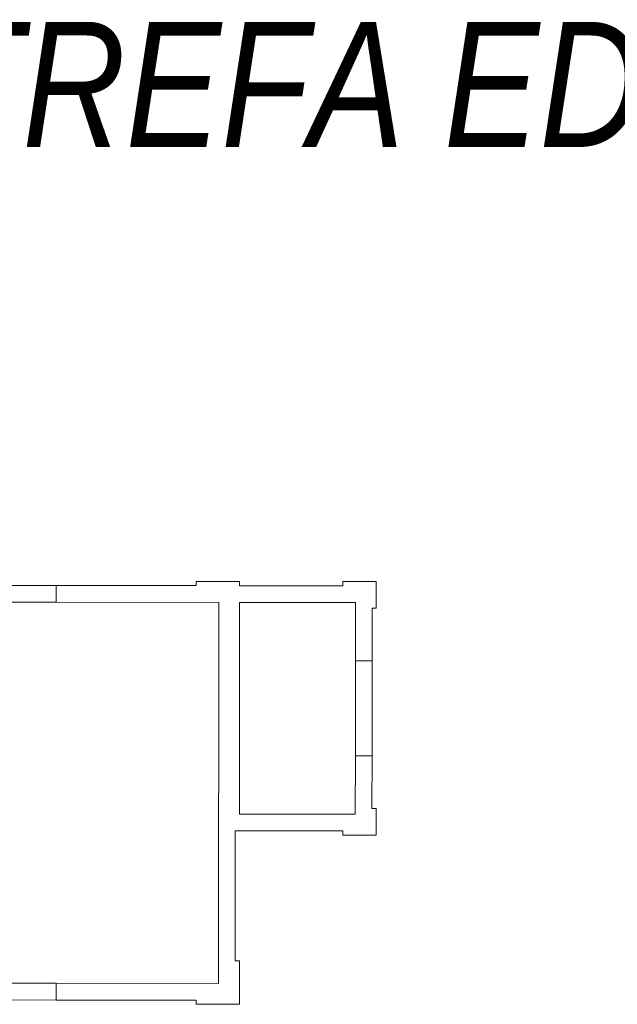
# Model space of a CAD drawing. Header units: inches. Extents: x -32 to 818, y -661 to 218.
# Tile 83 of 256: x 502.3 to 506.6, y 17.91 to 25. Entities that reach past the tile are written whole.
import ezdxf

# ---------------------------------------------------------------- set-up
doc = ezdxf.new("R2010")
doc.units = ezdxf.units.IN
doc.header["$LTSCALE"] = 0.01
doc.header["$MEASUREMENT"] = 0
doc.layers.add('_at_zabawki_', color=240, linetype='Continuous', lineweight=5)
doc.layers.add('_at_ŚCIEŻKI', color=7, linetype='Continuous', lineweight=15, true_color=0x444041)
doc.styles.add('ARIAL', font='arial.ttf', dxfattribs={"height": 1})

# ---------------------------------------------------------------- blocks, each defined once
blk = doc.blocks.new('ZJEŻDŻALNIA+BUDYNEK')
at = {"layer": '_at_zabawki_', "linetype": 'Continuous'}
blk.add_line((5.47, -2.99), (6.16, -2.99), dxfattribs=at)
for points in [[(2.87, -0.25), (2.18, -0.25), (2.18, -0.05), (2.87, -0.05)], [(6.66, -2.09), (6.46, -2.09), (6.46, -0.95), (6.66, -0.95)], [(2.87, -5.02), (2.18, -5.02), (2.18, -4.82), (2.87, -4.82)]]:
    blk.add_lwpolyline(points, close=True, dxfattribs=at)
for points in [[(2.87, -0.25), (2.87, -0.05)], [(2.87, -0.05), (2.87, -0.25)], [(2.87, -0.05), (4.55, -0.05)], [(4.55, 0), (5.07, 0)], [(5.07, -0.05), (5.07, 0), (4.55, 0), (4.55, -0.05)], [(5.07, -0.05), (6.31, -0.05)], [(6.71, -0.32), (6.71, 0), (6.31, 0)], [(6.71, -0.05), (6.71, 0), (6.31, 0), (6.31, -0.05)], [(6.71, 0), (6.71, -0.32), (6.66, -0.32), (6.66, -0.95)], [(2.87, -0.25), (4.82, -0.25), (4.82, -4.82), (2.87, -4.82)], [(5.07, -2.79), (5.07, -0.25)], [(5.07, -0.25), (5.07, -2.79)], [(6.46, -0.95), (6.46, -0.25), (5.07, -0.25)], [(6.66, -0.95), (6.46, -0.95)], [(5.07, -2.79), (6.46, -2.79), (6.46, -2.09)], [(6.66, -2.09), (6.46, -2.09)], [(6.71, -3.04), (6.71, -2.72), (6.66, -2.72), (6.66, -2.09)], [(6.31, -3.04), (6.71, -3.04), (6.71, -2.72)], [(6.31, -2.99), (5.02, -2.99), (5.02, -3.04)], [(5.07, -5.07), (5.07, -4.55), (5.02, -4.55), (5.02, -3.04)], [(6.71, -2.99), (6.71, -3.04), (6.31, -3.04), (6.31, -2.99)], [(5.07, -4.55), (5.07, -5.07), (4.55, -5.07)], [(5.07, -5.07), (5.07, -4.55)], [(2.87, -5.02), (2.87, -4.82)], [(2.87, -5.02), (4.55, -5.02)], [(5.07, -5.07), (4.55, -5.07), (4.55, -5.02)]]:
    blk.add_lwpolyline(points, dxfattribs=at)

msp = doc.modelspace()

# ---------------------------------------------------------------- block references
at = {"layer": '_at_ŚCIEŻKI', "xscale": 0.6000000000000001, "yscale": 0.6000000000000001, "zscale": 0.6000000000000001, "rotation": 359.9583638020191}
msp.add_blockref('ZJEŻDŻALNIA+BUDYNEK', (500.8386, 20.9591), dxfattribs=at)

# ---------------------------------------------------------------- texts
at = {"layer": '_at_zabawki_', "linetype": 'Continuous', "insert": (500.9989, 24.9831), "char_height": 0.9, "width": 23.066799, "attachment_point": 1, "style": 'ARIAL'}
msp.add_mtext('\\pxsm0.8;{\\fArial Narrow|b0|i1|c238|p34;STREFA EDUKACYJNA}', dxfattribs=at)

doc.saveas('drawing.dxf')
